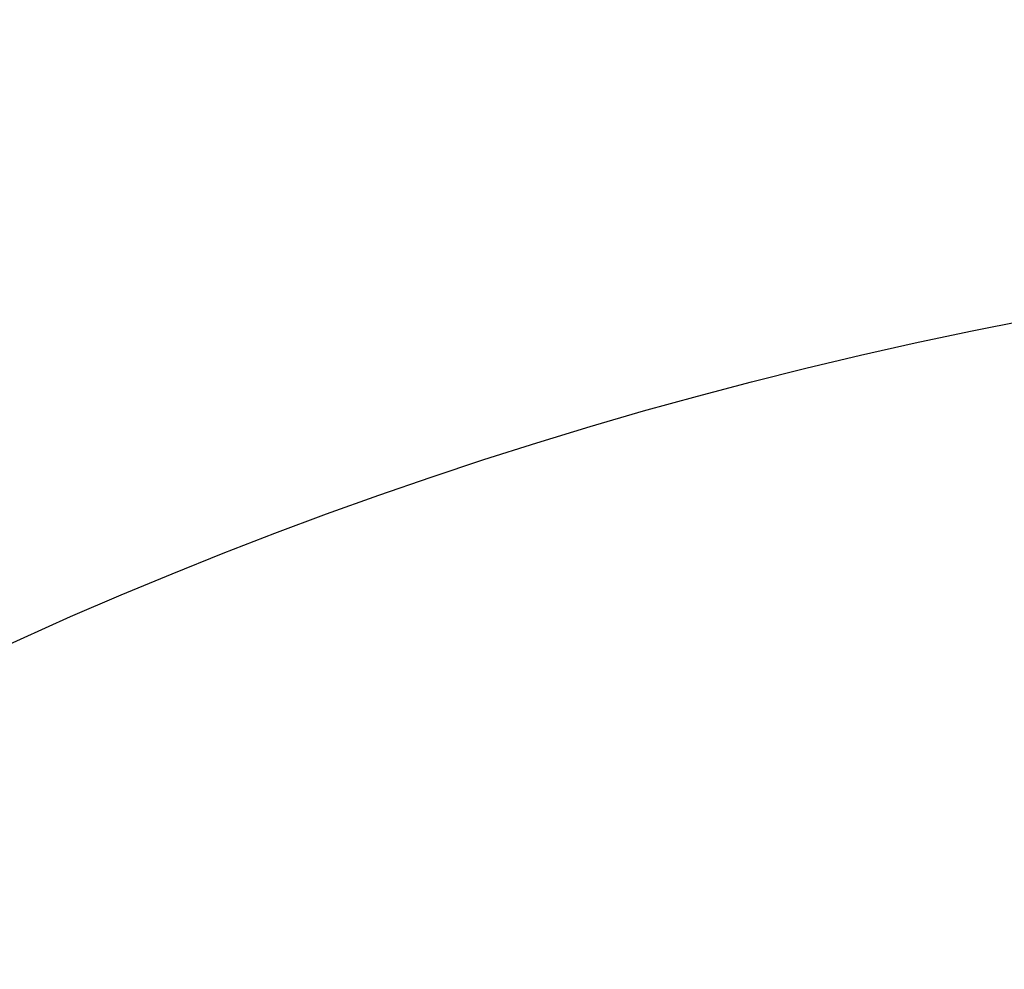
# Model space of a CAD drawing. Header units: millimetres. Extents: x 269 to 445, y 52 to 491.
# Tile 55 of 88: x 348.47 to 352.91, y 108.1 to 112.39. Entities that reach past the tile are written whole.
import ezdxf

# ---------------------------------------------------------------- set-up
doc = ezdxf.new("R2010")
doc.units = ezdxf.units.MM
doc.header["$LTSCALE"] = 47.498
doc.layers.get('0').update_dxf_attribs({"linetype": 'CONTINUOUS'})
doc.layers.add('KONSTR_EL', color=7, linetype='CONTINUOUS')

msp = doc.modelspace()

# ---------------------------------------------------------------- linework, layer by layer
at = {"color": 7, "linetype": 'CONTINUOUS'}
for radius, start, end in [(74, 15.68035, 164.31965), (60, 5.73917, 174.26083)]:
    msp.add_arc((356.8653, 90.996), radius, start, end, dxfattribs=at)
at = {"layer": 'KONSTR_EL', "color": 4, "linetype": 'CONTINUOUS'}
for radius in [34, 27.2, 20.4]:
    msp.add_circle((356.8653, 90.996), radius, dxfattribs=at)

doc.saveas('drawing.dxf')
